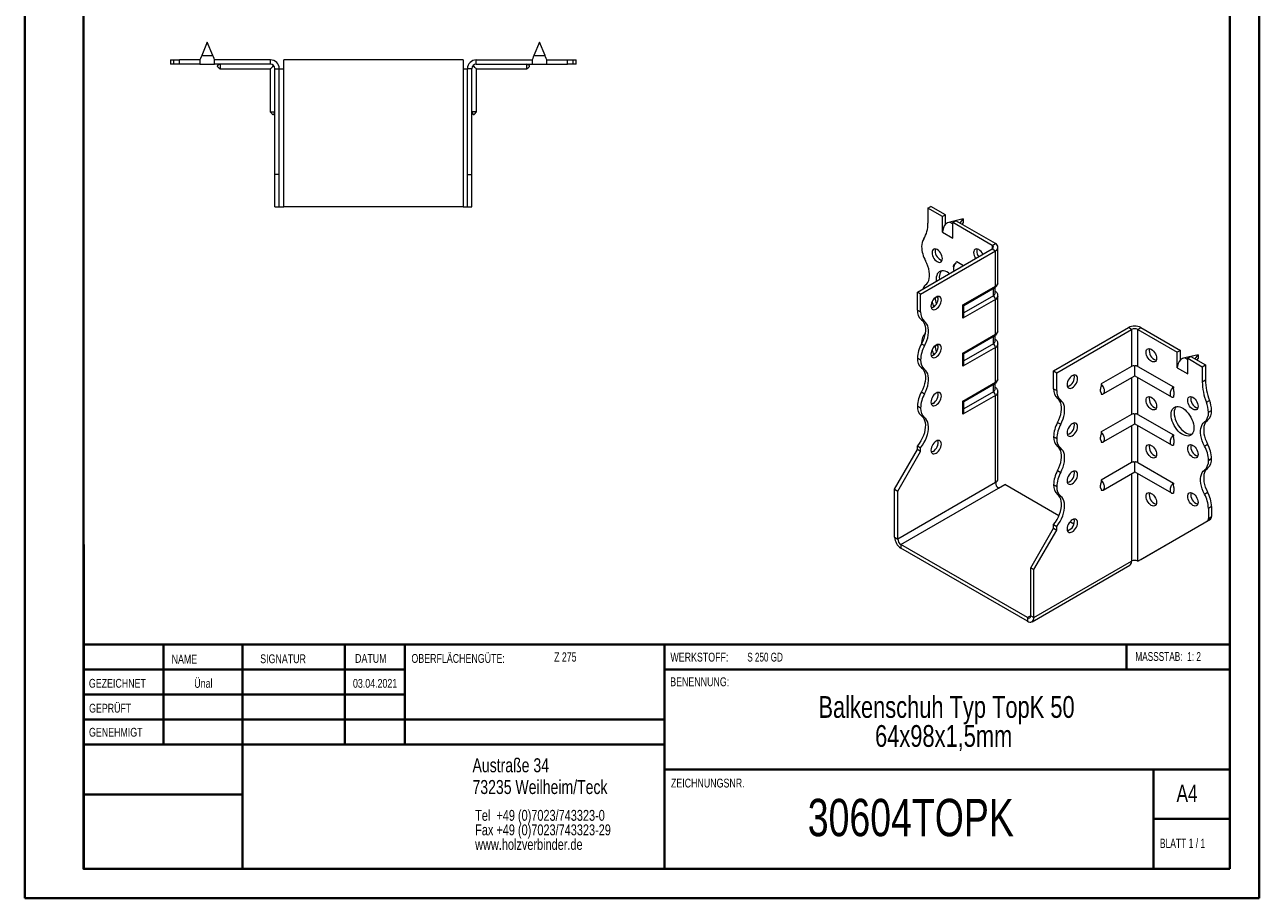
# Model space of a CAD drawing. Header units: millimetres. Extents: x 0 to 210, y 0 to 297.
# Tile 1 of 2: x 0 to 210, y 0 to 149. Entities that reach past the tile are written whole.
import ezdxf

# ---------------------------------------------------------------- set-up
doc = ezdxf.new("R2010")
doc.units = ezdxf.units.MM
doc.styles.add('SLDTEXTSTYLE0', font='TXT', dxfattribs={"width": 0.75})
doc.styles.add('SLDTEXTSTYLE1', font='TXT', dxfattribs={"width": 0.681818})
doc.styles.add('SLDTEXTSTYLE2', font='TXT', dxfattribs={"width": 0.7})
doc.styles.add('SLDTEXTSTYLE3', font='TXT', dxfattribs={"width": 0.6875})

# ---------------------------------------------------------------- blocks, each defined once
blk = doc.blocks.new('SW_NOTE_0')
at = {"color": 0, "linetype": 'Continuous', "lineweight": 0, "char_height": 1.8521, "attachment_point": 1, "style": 'SLDTEXTSTYLE0'}
for s, insert in [('Tel  +49 (0)7023/743323-0', (0, 2.39)), ('Fax +49 (0)7023/743323-29', (0, -0.08)), ('www.holzverbinder.de', (0, -2.55))]:
    blk.add_mtext(s, dxfattribs=dict(at, insert=insert))
blk = doc.blocks.new('SW_NOTE_1')
at = {"color": 0, "linetype": 'Continuous', "lineweight": 0, "char_height": 3.7042, "attachment_point": 2, "style": 'SLDTEXTSTYLE0'}
for s, insert in [('Balkenschuh Typ TopK 50', (29.46, 4.77)), ('64x98x1,5mm', (28.97, -0.16))]:
    blk.add_mtext(s, dxfattribs=dict(at, insert=insert))

msp = doc.modelspace()

# ---------------------------------------------------------------- linework, layer by layer
at = {"color": 7, "linetype": 'Continuous', "lineweight": 40}
for p, q in [((0.08, 0.21), (0.08, 297.21)), ((210.08, 0.21), (210.08, 297.21)), ((10.08, 5.21), (10.08, 292.21)), ((205.08, 5.21), (205.08, 292.21)), ((10.11, 60.37), (10.11, 5.12)), ((205.08, 43.37), (10.11, 43.37)), ((23.71, 43.37), (23.71, 26.37)), ((37.1, 43.37), (37.1, 5.12)), ((54.51, 43.37), (54.51, 26.37)), ((64.71, 26.37), (64.71, 43.37)), ((108.91, 43.37), (108.91, 5.12)), ((187.47, 39.12), (187.47, 43.37)), ((64.71, 39.1), (10.11, 39.1)), ((205.08, 39.12), (108.91, 39.12)), ((64.71, 34.87), (10.11, 34.87)), ((108.91, 30.62), (10.11, 30.62)), ((108.91, 26.37), (10.11, 26.37)), ((108.91, 22.12), (205.08, 22.12)), ((192.08, 5.21), (192.08, 22.21)), ((37.1, 17.87), (10.11, 17.87)), ((10.11, 13.71), (10.08, 13.71)), ((205.08, 13.71), (192.08, 13.71)), ((10.11, 9.46), (10.08, 9.46)), ((10.08, 5.21), (205.08, 5.21)), ((205.08, 5.21), (180.99, 5.21)), ((0.08, 0.21), (210.08, 0.21))]:
    msp.add_line(p, q, dxfattribs=at)
at = {"color": 7, "linetype": 'Continuous', "lineweight": 15}
for p, q in [((31.14, 145.74), (30.2, 143.49)), ((32.08, 143.49), (31.14, 145.74)), ((87.64, 145.74), (86.7, 143.49)), ((88.58, 143.49), (87.64, 145.74)), ((30.2, 143.49), (32.08, 143.49)), ((86.7, 143.49), (88.58, 143.49)), ((24.89, 142.74), (24.89, 141.99)), ((24.89, 142.74), (25.39, 142.74)), ((25.39, 141.99), (24.89, 141.99)), ((25.39, 142.74), (25.39, 141.99)), ((25.39, 142.74), (26.39, 142.74)), ((26.39, 141.99), (25.39, 141.99)), ((26.39, 141.99), (26.39, 142.74)), ((29.89, 142.74), (26.39, 142.74)), ((29.89, 141.99), (26.39, 141.99)), ((29.89, 142.74), (29.89, 141.99)), ((29.89, 141.99), (32.39, 141.99)), ((41.89, 142.74), (32.39, 142.74)), ((32.39, 141.99), (32.39, 142.74)), ((41.89, 141.99), (32.39, 141.99)), ((33.22, 141.29), (33.35, 141.18)), ((33.34, 141.19), (41.84, 141.19)), ((41.84, 141.19), (41.84, 133.93)), ((41.89, 141.99), (41.89, 142.74)), ((42.64, 141.24), (43.39, 141.24)), ((42.64, 123.24), (42.64, 141.24)), ((43.39, 123.24), (43.39, 141.24)), ((43.39, 141.24), (44.14, 141.24)), ((44.14, 141.24), (44.14, 142.74)), ((74.64, 142.74), (44.14, 142.74)), ((44.14, 117.74), (44.14, 141.24)), ((74.64, 142.74), (74.64, 141.24)), ((74.64, 141.24), (74.64, 117.74)), ((74.64, 141.24), (75.39, 141.24)), ((76.14, 141.24), (75.39, 141.24)), ((75.39, 123.24), (75.39, 141.24)), ((76.14, 123.24), (76.14, 141.24)), ((76.89, 141.99), (76.89, 142.74)), ((76.89, 142.74), (86.39, 142.74)), ((76.89, 141.99), (86.39, 141.99)), ((76.94, 141.19), (85.44, 141.19)), ((76.94, 133.93), (76.94, 141.19)), ((86.39, 142.74), (86.39, 141.99)), ((86.39, 141.99), (88.89, 141.99)), ((88.89, 141.99), (88.89, 142.74)), ((88.89, 142.74), (92.39, 142.74)), ((88.89, 141.99), (92.39, 141.99)), ((92.39, 141.99), (92.39, 142.74)), ((92.39, 142.74), (93.39, 142.74)), ((93.39, 141.99), (92.39, 141.99)), ((93.39, 141.99), (93.39, 142.74)), ((93.39, 142.74), (93.89, 142.74)), ((93.89, 141.99), (93.39, 141.99)), ((93.89, 141.99), (93.89, 142.74)), ((43.39, 123.24), (42.64, 123.24)), ((42.64, 117.74), (42.64, 123.24)), ((43.39, 117.74), (43.39, 123.24)), ((75.39, 123.24), (76.14, 123.24)), ((75.39, 117.74), (75.39, 123.24)), ((76.14, 117.74), (76.14, 123.24)), ((42.64, 117.74), (43.39, 117.74)), ((43.39, 117.74), (44.14, 117.74)), ((74.64, 117.74), (44.14, 117.74)), ((74.64, 117.74), (75.39, 117.74)), ((75.39, 117.74), (76.14, 117.74)), ((153.7, 117.53), (154.23, 117.83)), ((156.71, 116.4), (154.23, 117.83)), ((153.7, 117.53), (153.7, 114.96)), ((156.18, 116.1), (153.7, 117.53)), ((156.71, 116.4), (156.18, 116.1)), ((156.18, 113.44), (156.18, 116.1)), ((156.71, 114.81), (156.71, 116.4)), ((159.71, 115.69), (157.46, 115.15)), ((159.2, 114.97), (159.71, 115.69)), ((159.71, 115.69), (159.71, 115.08)), ((156.18, 113.44), (157.95, 112.42)), ((157.46, 115.15), (157.95, 114.87)), ((157.95, 115.08), (158.48, 115.38)), ((157.95, 112.42), (157.95, 115.08)), ((164.66, 111.2), (157.95, 115.08)), ((165.19, 111.5), (158.48, 115.38)), ((159.71, 115.08), (159.51, 114.79)), ((164.66, 111.2), (165.19, 111.5)), ((151.93, 103.24), (164.66, 110.59)), ((152.47, 102.93), (165.19, 110.28)), ((164.66, 111.2), (164.66, 110.59)), ((164.66, 110.59), (165.19, 110.28)), ((165.19, 104.26), (165.19, 110.28)), ((165.63, 104.87), (165.63, 110.89)), ((159.75, 107.75), (158.62, 108.41)), ((152.47, 102.93), (151.93, 103.24)), ((151.93, 100.2), (151.93, 103.24)), ((152.47, 99.89), (152.47, 102.93)), ((159.67, 101.07), (165.19, 104.26)), ((159.81, 100.98), (165.09, 104.03)), ((164.84, 102.62), (164.84, 103.88)), ((165.13, 103.03), (165.13, 104.06)), ((165.19, 102.01), (159.67, 98.82)), ((159.67, 98.82), (159.67, 101.07)), ((164.84, 102.62), (159.81, 99.72)), ((159.81, 99.31), (159.81, 100.98)), ((165.19, 96.09), (165.19, 102.01)), ((165.63, 96.7), (165.63, 102.62)), ((151.93, 100.2), (152.47, 99.89)), ((153.14, 98.24), (152.61, 98.55)), ((175.09, 89.87), (187.82, 97.22)), ((175.62, 89.56), (188.35, 96.91)), ((188.35, 96.91), (187.82, 97.22)), ((188.35, 96.91), (188.35, 90.63)), ((189.41, 96.91), (189.94, 97.22)), ((189.41, 90.63), (189.41, 96.91)), ((189.41, 96.91), (196.13, 93.03)), ((189.94, 97.22), (196.66, 93.34)), ((152.64, 94.66), (152.64, 94.52)), ((159.67, 92.9), (165.19, 96.09)), ((159.81, 92.82), (165.09, 95.86)), ((164.84, 94.46), (164.84, 95.72)), ((165.13, 94.87), (165.13, 95.89)), ((152.61, 94.46), (153.14, 94.16)), ((165.19, 93.85), (159.67, 90.66)), ((159.67, 90.66), (159.67, 92.9)), ((164.84, 94.46), (159.81, 91.56)), ((159.81, 91.15), (159.81, 92.82)), ((165.19, 87.93), (165.19, 93.85)), ((165.63, 88.54), (165.63, 94.46)), ((196.66, 93.34), (196.13, 93.03)), ((196.13, 90.38), (196.13, 93.03)), ((196.66, 91.75), (196.66, 93.34)), ((199.66, 92.62), (197.41, 92.09)), ((199.15, 91.9), (199.66, 92.62)), ((199.66, 92.62), (199.66, 92.01)), ((152.47, 91.72), (151.93, 92.03)), ((151.93, 92.03), (152.47, 91.72)), ((151.93, 92.03), (151.93, 92.03)), ((152.47, 91.72), (152.47, 91.72)), ((153.14, 90.07), (152.61, 90.38)), ((188.35, 90.63), (183.18, 87.64)), ((188.88, 89.05), (188.88, 90.68)), ((189.41, 90.63), (195.46, 87.14)), ((196.13, 90.38), (197.9, 89.36)), ((197.41, 92.09), (197.9, 91.81)), ((197.9, 92.01), (198.43, 92.32)), ((197.9, 89.36), (197.9, 92.01)), ((197.9, 92.01), (200.37, 90.58)), ((198.43, 92.32), (200.9, 90.89)), ((199.66, 92.01), (199.46, 91.72)), ((200.37, 90.58), (200.9, 90.89)), ((200.37, 90.58), (200.37, 88.02)), ((200.9, 90.89), (200.9, 88.33)), ((175.09, 89.87), (175.62, 89.56)), ((175.09, 86.83), (175.09, 89.87)), ((175.62, 86.52), (175.62, 89.56)), ((183.52, 85.95), (188.88, 89.05)), ((188.35, 88.74), (188.35, 82.47)), ((188.88, 89.05), (195.12, 85.45)), ((189.41, 82.47), (189.41, 88.74)), ((200.37, 88.02), (200.9, 88.33)), ((152.61, 86.3), (153.14, 85.99)), ((159.67, 84.74), (165.19, 87.93)), ((159.81, 84.65), (165.09, 87.7)), ((164.84, 86.29), (159.81, 83.39)), ((164.84, 86.29), (164.84, 87.55)), ((165.13, 86.7), (165.13, 87.73)), ((165.63, 71.49), (165.63, 86.29)), ((175.09, 86.83), (175.62, 86.52)), ((183.18, 86.13), (183.18, 85.92)), ((165.19, 85.68), (159.67, 82.49)), ((159.67, 82.49), (159.67, 84.74)), ((159.81, 82.98), (159.81, 84.65)), ((165.19, 70.88), (165.19, 85.68)), ((176.3, 84.87), (175.77, 85.18)), ((195.46, 85.63), (195.46, 85.41)), ((201.08, 84.56), (201.61, 84.86)), ((152.47, 83.56), (151.93, 83.87)), ((151.93, 83.87), (152.47, 83.56)), ((151.93, 83.87), (151.93, 83.87)), ((152.47, 83.56), (152.47, 83.56)), ((153.14, 81.91), (152.61, 82.21)), ((188.35, 82.47), (183.18, 79.48)), ((188.88, 80.88), (188.88, 82.52)), ((189.41, 82.47), (195.46, 78.97)), ((201.43, 82.83), (201.96, 83.13)), ((175.77, 81.09), (176.3, 80.79)), ((183.52, 77.78), (188.88, 80.88)), ((188.35, 80.58), (188.35, 74.3)), ((188.88, 80.88), (195.12, 77.28)), ((189.41, 74.3), (189.41, 80.58)), ((201.29, 81.48), (200.76, 81.18)), ((175.62, 78.36), (175.09, 78.66)), ((175.09, 78.66), (175.62, 78.36)), ((175.09, 78.66), (175.09, 78.66)), ((175.62, 78.36), (175.62, 78.36)), ((183.18, 77.97), (183.18, 77.75)), ((148.05, 69.76), (151.93, 76.5)), ((148.58, 69.45), (152.47, 76.19)), ((151.93, 77.11), (152.47, 76.81)), ((151.93, 76.5), (151.93, 77.11)), ((152.47, 76.19), (151.93, 76.5)), ((152.47, 76.19), (152.47, 76.81)), ((176.3, 76.71), (175.77, 77.01)), ((195.46, 77.46), (195.46, 77.25)), ((200.76, 77.09), (201.29, 77.4)), ((188.35, 74.3), (183.18, 71.31)), ((188.88, 72.72), (188.88, 74.35)), ((189.41, 74.3), (195.46, 70.81)), ((201.96, 74.97), (201.43, 74.66)), ((201.43, 74.66), (201.96, 74.97)), ((201.43, 74.66), (201.43, 74.66)), ((201.96, 74.97), (201.96, 74.97)), ((175.77, 72.93), (176.3, 72.62)), ((183.52, 69.62), (188.88, 72.72)), ((188.35, 72.41), (188.35, 57.51)), ((188.88, 72.72), (195.12, 69.12)), ((189.41, 57.51), (189.41, 72.41)), ((201.29, 73.32), (200.76, 73.01)), ((148.05, 69.76), (148.58, 69.45)), ((148.05, 61.59), (148.05, 69.76)), ((165.19, 70.88), (148.58, 61.29)), ((148.58, 61.29), (148.58, 69.45)), ((149.11, 60.37), (165.72, 69.96)), ((165.72, 69.96), (166.78, 70.58)), ((176, 65.25), (166.78, 70.58)), ((175.62, 70.19), (175.09, 70.5)), ((175.09, 70.5), (175.62, 70.19)), ((175.09, 70.5), (175.09, 70.5)), ((175.62, 70.19), (175.62, 70.19)), ((183.18, 69.8), (183.18, 69.59)), ((176.3, 68.54), (175.77, 68.85)), ((195.46, 69.29), (195.46, 69.08)), ((200.76, 68.93), (201.29, 69.23)), ((201.96, 66.8), (201.43, 66.5)), ((201.43, 66.5), (201.43, 64.79)), ((201.96, 66.8), (201.96, 65.1)), ((171.2, 56.39), (175.09, 63.13)), ((175.09, 63.75), (175.62, 63.44)), ((175.09, 63.13), (175.09, 63.75)), ((175.09, 63.13), (175.62, 62.82)), ((175.62, 62.82), (175.62, 63.44)), ((178.52, 63.8), (177.85, 64.19)), ((189.41, 57.51), (201.23, 64.34)), ((189.94, 57.82), (201.76, 64.64)), ((201.76, 64.64), (201.23, 64.34)), ((201.43, 64.79), (201.96, 65.1)), ((148.05, 61.59), (148.58, 61.29)), ((171.73, 56.09), (175.62, 62.82)), ((170.67, 47.92), (149.11, 60.37)), ((149.11, 60.37), (149.11, 59.76)), ((170.67, 47.31), (149.11, 59.76)), ((171.42, 47.23), (188.04, 56.83)), ((171.73, 47.92), (188.35, 57.51)), ((188.35, 57.51), (188.35, 57.51)), ((189.41, 57.51), (189.94, 57.82)), ((171.2, 56.39), (171.73, 56.09)), ((171.2, 48.23), (171.2, 56.39)), ((171.73, 47.92), (171.73, 56.09)), ((171.2, 48.23), (170.67, 47.92)), ((170.67, 47.92), (170.67, 47.31)), ((171.2, 48.23), (171.73, 47.92))]:
    msp.add_line(p, q, dxfattribs=at)
at = {"color": 7, "linetype": 'Continuous', "lineweight": 0}
for p, q in [((64.71, 39.12), (10.11, 39.12)), ((23.71, 5.21), (23.71, 5.12)), ((54.51, 5.21), (54.51, 5.12))]:
    msp.add_line(p, q, dxfattribs=at)
at = {"color": 7, "linetype": 'Continuous', "lineweight": 15, "flags": 128}
for points in [[(30.2, 143.49), (30.09, 143.23), (29.99, 142.98), (29.89, 142.74)], [(32.39, 142.74), (32.29, 142.98), (32.19, 143.23), (32.08, 143.49)], [(86.7, 143.49), (86.59, 143.23), (86.49, 142.98), (86.39, 142.74)], [(88.89, 142.74), (88.79, 142.98), (88.69, 143.23), (88.58, 143.49)], [(41.84, 141.19), (41.86, 141.21), (41.91, 141.26), (42, 141.35), (42.11, 141.46), (42.26, 141.61), (42.42, 141.77)], [(76.94, 141.19), (76.92, 141.21), (76.87, 141.26), (76.78, 141.35), (76.67, 141.46), (76.52, 141.61), (76.36, 141.77)], [(156.18, 108.95), (156.16, 109.19), (156.09, 109.45), (155.98, 109.7), (155.84, 109.94), (155.68, 110.16), (155.49, 110.34), (155.29, 110.48), (155.1, 110.57), (154.91, 110.6), (154.74, 110.58), (154.6, 110.5), (154.5, 110.36), (154.43, 110.19), (154.41, 109.97), (154.43, 109.73), (154.5, 109.48), (154.6, 109.22), (154.74, 108.98), (154.91, 108.76), (155.1, 108.58), (155.29, 108.44), (155.49, 108.35), (155.68, 108.32), (155.84, 108.35), (155.98, 108.43), (156.09, 108.56), (156.16, 108.74), (156.18, 108.95)], [(154.99, 110.6), (154.96, 110.49), (154.94, 110.28)], [(163.07, 109.67), (163.06, 109.7), (162.92, 109.94), (162.75, 110.16), (162.56, 110.34), (162.36, 110.48), (162.17, 110.57), (161.98, 110.6), (161.81, 110.58), (161.67, 110.5), (161.57, 110.37), (161.5, 110.19), (161.48, 109.97), (161.5, 109.73), (161.57, 109.48), (161.67, 109.23), (161.81, 108.98), (161.83, 108.95)], [(162.06, 110.6), (162.03, 110.49), (162.01, 110.28)], [(153.32, 104.48), (153.53, 104.67), (153.71, 104.92), (153.85, 105.22), (153.94, 105.56), (153.99, 105.93), (153.99, 106.34), (153.94, 106.77), (153.85, 107.21), (153.71, 107.66), (153.53, 108.12), (153.32, 108.56)], [(157.39, 106.39), (157.21, 106.51), (156.92, 106.68), (156.63, 106.8), (156.35, 106.86), (156.09, 106.86), (155.85, 106.81), (155.64, 106.71), (155.45, 106.55), (155.31, 106.34), (155.2, 106.09), (155.14, 105.8), (155.12, 105.48), (155.14, 105.13), (155.14, 105.09)], [(155.65, 105.79), (155.67, 105.44), (155.67, 105.4)], [(155.12, 102.42), (154.92, 102.28), (154.73, 102.1), (154.57, 101.88), (154.43, 101.64), (154.32, 101.38), (154.26, 101.13), (154.23, 100.89), (154.26, 100.68), (154.32, 100.5), (154.43, 100.37), (154.57, 100.28), (154.73, 100.26), (154.92, 100.29), (155.12, 100.38), (155.31, 100.52), (155.5, 100.7), (155.67, 100.92), (155.81, 101.16), (155.91, 101.42), (155.98, 101.67), (156, 101.91), (155.98, 102.13), (155.91, 102.3), (155.81, 102.44), (155.67, 102.52), (155.5, 102.54), (155.31, 102.51), (155.12, 102.42)], [(154.59, 100.69), (154.39, 100.6), (154.29, 100.57)], [(152.61, 98.55), (152.83, 98.35), (153, 98.1), (153.14, 97.81), (153.23, 97.47), (153.28, 97.09), (153.28, 96.69), (153.23, 96.26), (153.14, 95.81), (153, 95.36), (152.83, 94.91), (152.61, 94.46)], [(153.14, 94.16), (153.36, 94.6), (153.53, 95.05), (153.67, 95.51), (153.76, 95.95), (153.81, 96.38), (153.81, 96.79), (153.76, 97.16), (153.67, 97.5), (153.53, 97.8), (153.36, 98.04), (153.14, 98.24)], [(155.12, 94.26), (154.92, 94.12), (154.73, 93.93), (154.57, 93.72), (154.43, 93.47), (154.32, 93.22), (154.26, 92.97), (154.23, 92.73), (154.26, 92.51), (154.32, 92.33), (154.43, 92.2), (154.57, 92.12), (154.73, 92.09), (154.92, 92.13), (155.12, 92.21), (155.31, 92.35), (155.5, 92.54), (155.67, 92.76), (155.81, 93), (155.91, 93.25), (155.98, 93.51), (156, 93.75), (155.98, 93.96), (155.91, 94.14), (155.81, 94.27), (155.67, 94.35), (155.5, 94.38), (155.31, 94.34), (155.12, 94.26)], [(154.59, 92.52), (154.39, 92.43), (154.29, 92.41)], [(190.83, 93.03), (190.85, 93.25), (190.91, 93.42), (191.02, 93.56), (191.16, 93.64), (191.33, 93.66), (191.51, 93.63), (191.71, 93.54), (191.91, 93.4), (192.09, 93.22), (192.26, 93), (192.4, 92.76), (192.51, 92.51), (192.57, 92.25), (192.59, 92.01), (192.57, 91.8), (192.51, 91.62), (192.4, 91.49), (192.26, 91.41), (192.09, 91.38), (191.91, 91.41), (191.71, 91.5), (191.51, 91.64), (191.33, 91.82), (191.16, 92.04), (191.02, 92.28), (190.91, 92.54), (190.85, 92.79), (190.83, 93.03)], [(152.61, 90.38), (152.83, 90.19), (153, 89.94), (153.14, 89.64), (153.23, 89.3), (153.28, 88.93), (153.28, 88.52), (153.23, 88.09), (153.14, 87.65), (153, 87.19), (152.83, 86.74), (152.61, 86.3)], [(153.14, 85.99), (153.36, 86.44), (153.53, 86.89), (153.67, 87.34), (153.76, 87.79), (153.81, 88.22), (153.81, 88.62), (153.76, 89), (153.67, 89.34), (153.53, 89.63), (153.36, 89.88), (153.14, 90.07)], [(178.27, 89.05), (178.08, 88.91), (177.89, 88.73), (177.72, 88.51), (177.58, 88.27), (177.48, 88.02), (177.41, 87.76), (177.39, 87.52), (177.41, 87.31), (177.48, 87.13), (177.58, 87), (177.72, 86.92), (177.89, 86.89), (178.08, 86.92), (178.27, 87.01), (178.47, 87.15), (178.66, 87.33), (178.83, 87.55), (178.97, 87.79), (179.07, 88.05), (179.14, 88.3), (179.16, 88.54), (179.14, 88.76), (179.07, 88.93), (178.97, 89.07), (178.83, 89.15), (178.66, 89.17), (178.47, 89.14), (178.27, 89.05)], [(155.12, 86.09), (154.92, 85.95), (154.73, 85.77), (154.57, 85.55), (154.43, 85.31), (154.32, 85.05), (154.26, 84.8), (154.23, 84.56), (154.26, 84.35), (154.32, 84.17), (154.43, 84.03), (154.57, 83.95), (154.73, 83.93), (154.92, 83.96), (155.12, 84.05), (155.31, 84.19), (155.5, 84.37), (155.67, 84.59), (155.81, 84.83), (155.91, 85.09), (155.98, 85.34), (156, 85.58), (155.98, 85.79), (155.91, 85.97), (155.81, 86.11), (155.67, 86.19), (155.5, 86.21), (155.31, 86.18), (155.12, 86.09)], [(154.59, 84.36), (154.39, 84.27), (154.29, 84.24)], [(175.77, 81.09), (175.98, 81.54), (176.16, 81.99), (176.3, 82.44), (176.39, 82.89), (176.44, 83.32), (176.44, 83.72), (176.39, 84.1), (176.3, 84.44), (176.16, 84.73), (175.98, 84.98), (175.77, 85.18)], [(176.3, 80.79), (176.51, 81.23), (176.69, 81.69), (176.83, 82.14), (176.92, 82.58), (176.97, 83.01), (176.97, 83.42), (176.92, 83.79), (176.83, 84.13), (176.69, 84.43), (176.51, 84.68), (176.3, 84.87)], [(190.83, 84.87), (190.85, 85.08), (190.91, 85.26), (191.02, 85.39), (191.16, 85.47), (191.33, 85.5), (191.51, 85.47), (191.71, 85.38), (191.91, 85.24), (192.09, 85.06), (192.26, 84.84), (192.4, 84.59), (192.51, 84.34), (192.57, 84.09), (192.59, 83.85), (192.57, 83.63), (192.51, 83.45), (192.4, 83.32), (192.26, 83.24), (192.09, 83.22), (191.91, 83.25), (191.71, 83.34), (191.51, 83.48), (191.33, 83.66), (191.16, 83.88), (191.02, 84.12), (190.91, 84.37), (190.85, 84.63), (190.83, 84.87)], [(197.9, 84.87), (197.92, 85.08), (197.98, 85.26), (198.09, 85.39), (198.23, 85.47), (198.4, 85.5), (198.58, 85.47), (198.78, 85.38), (198.98, 85.24), (199.16, 85.06), (199.33, 84.84), (199.47, 84.6), (199.58, 84.34), (199.64, 84.09), (199.66, 83.85), (199.64, 83.63), (199.58, 83.46), (199.47, 83.32), (199.33, 83.24), (199.16, 83.22), (198.98, 83.25), (198.78, 83.34), (198.58, 83.48), (198.4, 83.66), (198.23, 83.88), (198.09, 84.12), (197.98, 84.37), (197.92, 84.63), (197.9, 84.87)], [(152.61, 82.21), (152.83, 82.01), (153.02, 81.75), (153.15, 81.44), (153.24, 81.09), (153.28, 80.69), (153.27, 80.26), (153.21, 79.82), (153.11, 79.35), (152.95, 78.88), (152.75, 78.41), (152.51, 77.96), (152.24, 77.52), (151.93, 77.11)], [(152.47, 76.81), (152.77, 77.22), (153.04, 77.65), (153.28, 78.11), (153.48, 78.57), (153.64, 79.04), (153.74, 79.51), (153.8, 79.96), (153.81, 80.38), (153.77, 80.78), (153.68, 81.14), (153.55, 81.45), (153.36, 81.71), (153.14, 81.91)], [(195.07, 82.42), (195.09, 82.74), (195.15, 83.03), (195.26, 83.28), (195.41, 83.49), (195.59, 83.65), (195.8, 83.75), (196.04, 83.8), (196.3, 83.8), (196.58, 83.73), (196.87, 83.62), (197.16, 83.45), (197.45, 83.23), (197.72, 82.98), (197.99, 82.68), (198.23, 82.35), (198.44, 82), (198.62, 81.63), (198.76, 81.26), (198.87, 80.88), (198.94, 80.52), (198.96, 80.17), (198.94, 79.85), (198.87, 79.56), (198.76, 79.31), (198.62, 79.1), (198.44, 78.95), (198.23, 78.84), (197.99, 78.79), (197.72, 78.8), (197.45, 78.86), (197.16, 78.97), (196.87, 79.14), (196.58, 79.36), (196.3, 79.62), (196.04, 79.91), (195.8, 80.24), (195.59, 80.59), (195.41, 80.96), (195.26, 81.33), (195.15, 81.71), (195.09, 82.07), (195.07, 82.42)], [(195.93, 83.79), (195.79, 83.59), (195.69, 83.34), (195.62, 83.05), (195.6, 82.72), (195.62, 82.38), (195.69, 82.01), (195.79, 81.64), (195.94, 81.26), (196.12, 80.9), (196.33, 80.55), (196.57, 80.22), (196.83, 79.92), (197.11, 79.66), (197.4, 79.45), (197.69, 79.28), (197.98, 79.16), (198.25, 79.1), (198.52, 79.1), (198.63, 79.11)], [(178.27, 80.89), (178.08, 80.75), (177.89, 80.56), (177.72, 80.35), (177.58, 80.1), (177.48, 79.85), (177.41, 79.6), (177.39, 79.36), (177.41, 79.14), (177.48, 78.96), (177.58, 78.83), (177.72, 78.75), (177.89, 78.73), (178.08, 78.76), (178.27, 78.85), (178.47, 78.99), (178.66, 79.17), (178.83, 79.39), (178.97, 79.63), (179.07, 79.88), (179.14, 80.14), (179.16, 80.38), (179.14, 80.59), (179.07, 80.77), (178.97, 80.9), (178.83, 80.98), (178.66, 81.01), (178.47, 80.98), (178.27, 80.89)], [(200.76, 77.09), (200.54, 77.54), (200.36, 77.99), (200.23, 78.44), (200.13, 78.89), (200.09, 79.32), (200.09, 79.72), (200.13, 80.1), (200.23, 80.44), (200.36, 80.73), (200.54, 80.98), (200.76, 81.18)], [(201.29, 81.48), (201.07, 81.29), (200.89, 81.04), (200.76, 80.74), (200.66, 80.41), (200.62, 80.03), (200.62, 79.62), (200.66, 79.19), (200.76, 78.75), (200.89, 78.3), (201.07, 77.84), (201.29, 77.4)], [(155.12, 77.93), (154.92, 77.79), (154.73, 77.6), (154.57, 77.38), (154.43, 77.14), (154.32, 76.89), (154.26, 76.63), (154.23, 76.39), (154.26, 76.18), (154.32, 76), (154.43, 75.87), (154.57, 75.79), (154.73, 75.76), (154.92, 75.8), (155.12, 75.88), (155.31, 76.02), (155.5, 76.21), (155.67, 76.42), (155.81, 76.67), (155.91, 76.92), (155.98, 77.17), (156, 77.41), (155.98, 77.63), (155.91, 77.81), (155.81, 77.94), (155.67, 78.02), (155.5, 78.05), (155.31, 78.01), (155.12, 77.93)], [(154.59, 76.19), (154.39, 76.1), (154.29, 76.08)], [(175.77, 72.93), (175.98, 73.37), (176.16, 73.83), (176.3, 74.28), (176.39, 74.72), (176.44, 75.15), (176.44, 75.56), (176.39, 75.93), (176.3, 76.27), (176.16, 76.57), (175.98, 76.82), (175.77, 77.01)], [(176.3, 72.62), (176.51, 73.07), (176.69, 73.52), (176.83, 73.97), (176.92, 74.42), (176.97, 74.85), (176.97, 75.25), (176.92, 75.63), (176.83, 75.97), (176.69, 76.26), (176.51, 76.51), (176.3, 76.71)], [(190.83, 76.7), (190.85, 76.92), (190.91, 77.09), (191.02, 77.23), (191.16, 77.31), (191.33, 77.33), (191.51, 77.3), (191.71, 77.21), (191.91, 77.07), (192.09, 76.89), (192.26, 76.67), (192.4, 76.43), (192.51, 76.17), (192.57, 75.92), (192.59, 75.68), (192.57, 75.47), (192.51, 75.29), (192.4, 75.16), (192.26, 75.08), (192.09, 75.05), (191.91, 75.08), (191.71, 75.17), (191.51, 75.31), (191.33, 75.49), (191.16, 75.71), (191.02, 75.95), (190.91, 76.21), (190.85, 76.46), (190.83, 76.7)], [(197.9, 76.7), (197.92, 76.92), (197.98, 77.09), (198.09, 77.23), (198.23, 77.31), (198.4, 77.33), (198.58, 77.3), (198.78, 77.21), (198.98, 77.07), (199.16, 76.89), (199.33, 76.67), (199.47, 76.43), (199.58, 76.18), (199.64, 75.92), (199.66, 75.68), (199.64, 75.47), (199.58, 75.29), (199.47, 75.16), (199.33, 75.08), (199.16, 75.05), (198.98, 75.08), (198.78, 75.17), (198.58, 75.31), (198.4, 75.49), (198.23, 75.71), (198.09, 75.95), (197.98, 76.21), (197.92, 76.46), (197.9, 76.7)], [(178.27, 72.72), (178.08, 72.58), (177.89, 72.4), (177.72, 72.18), (177.58, 71.94), (177.48, 71.68), (177.41, 71.43), (177.39, 71.19), (177.41, 70.98), (177.48, 70.8), (177.58, 70.67), (177.72, 70.59), (177.89, 70.56), (178.08, 70.59), (178.27, 70.68), (178.47, 70.82), (178.66, 71), (178.83, 71.22), (178.97, 71.46), (179.07, 71.72), (179.14, 71.97), (179.16, 72.21), (179.14, 72.43), (179.07, 72.6), (178.97, 72.74), (178.83, 72.82), (178.66, 72.84), (178.47, 72.81), (178.27, 72.72)], [(200.76, 68.93), (200.54, 69.37), (200.36, 69.82), (200.23, 70.28), (200.13, 70.72), (200.09, 71.15), (200.09, 71.56), (200.13, 71.93), (200.23, 72.27), (200.36, 72.57), (200.54, 72.82), (200.76, 73.01)], [(201.29, 73.32), (201.07, 73.12), (200.89, 72.87), (200.76, 72.58), (200.66, 72.24), (200.62, 71.86), (200.62, 71.46), (200.66, 71.03), (200.76, 70.58), (200.89, 70.13), (201.07, 69.68), (201.29, 69.23)], [(175.09, 63.75), (175.4, 64.15), (175.67, 64.59), (175.91, 65.04), (176.11, 65.51), (176.26, 65.98), (176.37, 66.45), (176.43, 66.9), (176.44, 67.32), (176.4, 67.72), (176.31, 68.07), (176.17, 68.38), (175.99, 68.64), (175.77, 68.85)], [(175.62, 63.44), (175.93, 63.85), (176.2, 64.28), (176.44, 64.74), (176.64, 65.21), (176.79, 65.68), (176.9, 66.14), (176.96, 66.59), (176.97, 67.02), (176.93, 67.41), (176.84, 67.77), (176.7, 68.08), (176.52, 68.34), (176.3, 68.54)], [(190.83, 68.54), (190.85, 68.75), (190.91, 68.93), (191.02, 69.06), (191.16, 69.14), (191.33, 69.17), (191.51, 69.13), (191.71, 69.05), (191.91, 68.91), (192.09, 68.72), (192.26, 68.51), (192.4, 68.26), (192.51, 68.01), (192.57, 67.76), (192.59, 67.52), (192.57, 67.3), (192.51, 67.12), (192.4, 66.99), (192.26, 66.91), (192.09, 66.89), (191.91, 66.92), (191.71, 67.01), (191.51, 67.14), (191.33, 67.33), (191.16, 67.55), (191.02, 67.79), (190.91, 68.04), (190.85, 68.3), (190.83, 68.54)], [(197.9, 68.54), (197.92, 68.75), (197.98, 68.93), (198.09, 69.06), (198.23, 69.14), (198.4, 69.17), (198.58, 69.14), (198.78, 69.05), (198.98, 68.91), (199.16, 68.72), (199.33, 68.51), (199.47, 68.26), (199.58, 68.01), (199.64, 67.76), (199.66, 67.52), (199.64, 67.3), (199.58, 67.12), (199.47, 66.99), (199.33, 66.91), (199.16, 66.89), (198.98, 66.92), (198.78, 67.01), (198.58, 67.15), (198.4, 67.33), (198.23, 67.55), (198.09, 67.79), (197.98, 68.04), (197.92, 68.3), (197.9, 68.54)], [(178.27, 64.56), (178.08, 64.42), (177.89, 64.23), (177.72, 64.02), (177.58, 63.77), (177.48, 63.52), (177.41, 63.27), (177.39, 63.03), (177.41, 62.81), (177.48, 62.63), (177.58, 62.5), (177.72, 62.42), (177.89, 62.39), (178.08, 62.43), (178.27, 62.52), (178.47, 62.65), (178.66, 62.84), (178.83, 63.06), (178.97, 63.3), (179.07, 63.55), (179.14, 63.81), (179.16, 64.05), (179.14, 64.26), (179.07, 64.44), (178.97, 64.57), (178.83, 64.65), (178.66, 64.68), (178.47, 64.64), (178.27, 64.56)]]:
    msp.add_lwpolyline(points, dxfattribs=at)
at = {"color": 7, "linetype": 'Continuous', "lineweight": 15}
for centre, radius, start, end in [((41.89, 141.24), 1.5, 0, 90), ((41.89, 141.24), 0.75, 0, 90), ((76.89, 141.24), 1.5, 90, 180), ((76.89, 141.24), 0.75, 90, 180), ((149.1, 114.77), 4.61, 327.7485, 2.3387), ((158.48, 113.34), 2.3, 140.2279, 177.3607), ((154.94, 111.09), 2.3, 147.7416, 182.2983), ((164.96, 110.89), 0.655, 290.7834, 69.2166), ((157.95, 111.16), 5.31, 181.7823, 209.2631), ((156.67, 110.28), 1.73, 179.8957, 251.6679), ((163.92, 110.37), 1.91, 182.6887, 215.5082), ((164.55, 110.89), 0.327, 290.7834, 69.2166), ((157.24, 105.87), 1.59, 142.3101, 183.1157), ((154.26, 103.24), 1.55, 127.2348, 161.8283), ((164.63, 103.08), 0.503, 294.3747, 354.3052), ((164.95, 104.23), 0.246, 305.0133, 6.2988), ((164.88, 104.94), 0.754, 294.3747, 354.3052), ((156.38, 101.93), 1.99, 188.7716, 214.7677), ((153.71, 102.19), 1.75, 300.294, 11.2749), ((156.59, 102.12), 1.64, 173.123, 210.5201), ((154.76, 101.37), 1.09, 49.2683, 72.1755), ((164.43, 101.98), 0.768, 2.6055, 57.3945), ((164.9, 102.69), 0.739, 293.6953, 354.9975), ((153.89, 100.03), 1.96, 175.1643, 229.312), ((154.42, 99.73), 1.96, 175.1643, 229.312), ((164.88, 96.78), 0.754, 294.3747, 354.3052), ((188.88, 95.17), 2.31, 62.6097, 117.3903), ((188.88, 95.89), 1.15, 62.6097, 117.3903), ((154.65, 94.82), 2.01, 134.7217, 184.4767), ((164.63, 94.92), 0.503, 294.3747, 354.3052), ((164.95, 96.07), 0.246, 305.0133, 6.2988), ((157.24, 91.87), 5.31, 150.7369, 178.2177), ((157.77, 91.56), 5.31, 150.7369, 178.2177), ((156.38, 93.77), 1.99, 188.7716, 214.7677), ((153.71, 94.03), 1.75, 300.294, 11.2749), ((156.59, 93.95), 1.64, 173.123, 210.5201), ((154.76, 93.2), 1.09, 49.2683, 72.1755), ((164.43, 93.81), 0.768, 2.6055, 57.3945), ((164.9, 94.52), 0.739, 293.6953, 354.9975), ((193.04, 93.29), 1.67, 167.2601, 252.7345), ((153.89, 91.87), 1.96, 175.1625, 229.3233), ((154.42, 91.56), 1.96, 175.1625, 229.3233), ((198.43, 90.27), 2.3, 140.2279, 177.3607), ((164.88, 88.61), 0.754, 294.3747, 354.3052), ((176.95, 88.8), 1.67, 287.2657, 12.7396), ((210.66, 88.51), 9.76, 181.104, 201.9744), ((157.24, 83.7), 5.31, 150.7369, 178.2177), ((153.71, 85.86), 1.75, 300.294, 11.2749), ((164.63, 86.75), 0.503, 294.3747, 354.3052), ((164.43, 85.65), 0.768, 2.6055, 57.3945), ((164.95, 87.9), 0.246, 305.0133, 6.2988), ((164.9, 86.36), 0.739, 293.6953, 354.9975), ((177.05, 86.66), 1.96, 175.1643, 229.312), ((177.58, 86.36), 1.96, 175.1643, 229.312), ((210.13, 88.21), 9.76, 181.104, 201.9744), ((157.77, 83.39), 5.31, 150.7369, 178.2177), ((193.04, 85.12), 1.67, 167.2601, 252.7345), ((200.11, 85.12), 1.67, 167.2601, 252.7345), ((196.55, 82.73), 4.88, 1.1352, 21.9715), ((197.08, 83.04), 4.88, 1.1352, 21.9715), ((153.89, 83.7), 1.96, 175.1625, 229.3233), ((154.42, 83.39), 1.96, 175.1625, 229.3233), ((199.48, 82.66), 1.96, 310.688, 4.8357), ((200.01, 82.97), 1.96, 310.688, 4.8357), ((180.4, 78.5), 5.31, 150.7369, 178.2177), ((180.93, 78.19), 5.31, 150.7369, 178.2177), ((176.95, 80.63), 1.67, 287.2657, 12.7396), ((153.71, 77.7), 1.75, 300.294, 11.2749), ((177.04, 78.5), 1.96, 175.1625, 229.3233), ((177.57, 78.19), 1.96, 175.1625, 229.3233), ((193.04, 76.96), 1.67, 167.2601, 252.7345), ((200.11, 76.96), 1.67, 167.2601, 252.7345), ((196.13, 74.5), 5.31, 1.7827, 29.2674), ((196.66, 74.8), 5.31, 1.7827, 29.2674), ((199.48, 74.5), 1.96, 310.688, 4.8357), ((200.01, 74.8), 1.96, 310.688, 4.8357), ((164.88, 71.57), 0.754, 294.3747, 354.3052), ((180.4, 70.33), 5.31, 150.7369, 178.2177), ((180.93, 70.03), 5.31, 150.7369, 178.2177), ((176.95, 72.47), 1.67, 287.2657, 12.7396), ((166.34, 70.93), 1.15, 182.6055, 237.3945), ((177.04, 70.33), 1.96, 175.1625, 229.3233), ((177.57, 70.03), 1.96, 175.1625, 229.3233), ((193.04, 68.79), 1.67, 167.2601, 252.7345), ((200.11, 68.79), 1.67, 167.2601, 252.7345), ((196.12, 66.33), 5.31, 1.7823, 29.2631), ((196.65, 66.64), 5.31, 1.7823, 29.2631), ((176.95, 64.3), 1.67, 287.2657, 12.7396), ((200.93, 64.74), 0.503, 305.698, 5.6204), ((201.46, 65.05), 0.503, 305.698, 5.6204), ((150.35, 61.7), 2.31, 182.6055, 237.3945), ((149.73, 61.34), 1.15, 182.6055, 237.3945), ((187.62, 57.43), 0.739, 305.0133, 6.2988), ((188.88, 56.49), 1.15, 62.6097, 117.3903), ((170.88, 48.17), 0.328, 230.7967, 9.214), ((171.09, 47.82), 0.655, 230.7967, 9.214)]:
    msp.add_arc(centre, radius, start, end, dxfattribs=at)
for centre, major_axis, ratio, start_param, end_param in [((157.46, 113.93), (1.39, 0.8), 0.717477, 1.181016, 1.704614), ((159.31, 101.27), (0.5, -0.289), 0.00007, 0.000041, 0.785439), ((159.31, 99.03), (0.354, 0.612), 0.577335, 4.71243, 5.497828), ((159.31, 93.11), (0.5, -0.289), 0.00007, 0.000041, 0.785439), ((159.31, 90.86), (0.354, 0.612), 0.577335, 4.71243, 5.497828), ((197.41, 90.86), (1.39, 0.8), 0.717477, 1.181016, 1.704614), ((159.31, 84.94), (0.5, -0.289), 0.00007, 0.000041, 0.785439), ((159.31, 82.7), (0.354, 0.612), 0.577335, 4.71243, 5.497828)]:
    msp.add_ellipse(centre, major_axis=major_axis, ratio=ratio, start_param=start_param, end_param=end_param, dxfattribs=at)
for points, knots in [([(33.34, 141.99), (33.22, 141.95), (33.05, 141.89), (32.89, 141.79), (32.85, 141.72), (32.84, 141.69), (32.84, 141.65), (32.86, 141.61), (32.92, 141.53), (33.1, 141.4), (33.24, 141.27), (33.35, 141.18)], [0, 0, 0, 0, 0.285501, 0.392615, 0.433608, 0.452355, 0.471039, 0.511905, 0.562272, 0.695299, 1, 1, 1, 1]), ([(33.34, 141.99), (33.34, 141.91), (33.34, 141.72), (33.34, 141.45), (33.34, 141.26), (33.34, 141.18), (33.34, 141.2), (33.34, 141.2)], [0, 0, 0, 0, 0.176998, 0.437531, 0.698072, 0.958614, 1, 1, 1, 1]), ([(85.43, 141.18), (85.52, 141.26), (85.65, 141.37), (85.83, 141.5), (85.92, 141.59), (85.94, 141.65), (85.94, 141.69), (85.93, 141.72), (85.9, 141.77), (85.76, 141.89), (85.59, 141.95), (85.44, 141.99)], [0, 0, 0, 0, 0.256732, 0.38695, 0.489174, 0.528771, 0.547317, 0.566204, 0.608674, 0.662214, 1, 1, 1, 1]), ([(85.44, 141.99), (85.44, 141.91), (85.44, 141.72), (85.44, 141.45), (85.44, 141.26), (85.44, 141.18), (85.44, 141.2), (85.44, 141.2)], [0, 0, 0, 0, 0.176998, 0.437531, 0.698072, 0.958614, 1, 1, 1, 1]), ([(41.83, 133.93), (41.91, 133.85), (42.02, 133.72), (42.15, 133.54), (42.23, 133.45), (42.3, 133.43), (42.34, 133.43), (42.37, 133.43), (42.42, 133.46), (42.54, 133.61), (42.59, 133.78), (42.64, 133.93)], [0, 0, 0, 0, 0.256731, 0.386951, 0.489173, 0.528771, 0.547317, 0.566205, 0.608673, 0.662214, 1, 1, 1, 1]), ([(41.85, 133.93), (41.85, 133.93), (41.86, 133.93), (42.03, 133.93), (42.25, 133.93), (42.46, 133.93), (42.58, 133.93), (42.64, 133.93)], [0, 0, 0, 0, 0.217781, 0.478083, 0.738384, 0.867317, 1, 1, 1, 1]), ([(76.14, 133.93), (76.18, 133.81), (76.24, 133.64), (76.35, 133.48), (76.41, 133.43), (76.44, 133.43), (76.48, 133.43), (76.53, 133.44), (76.6, 133.51), (76.73, 133.68), (76.86, 133.83), (76.95, 133.93)], [0, 0, 0, 0, 0.285501, 0.392616, 0.433609, 0.452355, 0.471041, 0.511905, 0.562272, 0.695299, 1, 1, 1, 1]), ([(76.93, 133.93), (76.93, 133.93), (76.92, 133.93), (76.75, 133.93), (76.53, 133.93), (76.32, 133.93), (76.2, 133.93), (76.14, 133.93)], [0, 0, 0, 0, 0.217781, 0.478083, 0.738384, 0.867317, 1, 1, 1, 1]), ([(158.47, 108.26), (158.43, 108.22), (158.34, 108.11), (158.2, 107.98), (158.09, 107.86), (158.05, 107.77), (158.03, 107.72), (158.02, 107.69), (158.01, 107.66), (158.01, 107.63), (158.01, 107.6), (158.01, 107.57), (158.02, 107.56), (158.03, 107.56), (158.03, 107.56)], [0, 0, 0, 0, 0.188459, 0.442396, 0.654057, 0.739658, 0.773076, 0.801841, 0.828617, 0.856601, 0.888626, 0.925867, 0.96442, 1, 1, 1, 1]), ([(158.62, 108.41), (158.56, 108.35), (158.42, 108.22), (158.24, 107.93), (158.1, 107.59), (158.04, 107.26), (158.06, 106.99), (158.13, 106.88), (158.17, 106.83)], [0, 0, 0, 0, 0.125702, 0.310729, 0.495762, 0.680796, 0.865829, 1, 1, 1, 1]), ([(165.09, 104.03), (165.13, 104.06), (165.24, 104.13), (165.39, 104.26), (165.52, 104.44), (165.6, 104.63), (165.64, 104.78), (165.63, 104.86), (165.63, 104.87)], [0, 0, 0, 0, 0.1426666, 0.3638036, 0.5720883, 0.7715288, 0.9669472, 1, 1, 1, 1]), ([(165.63, 102.62), (165.63, 102.69), (165.62, 102.82), (165.55, 103.01), (165.43, 103.19), (165.29, 103.33), (165.18, 103.4), (165.13, 103.44)], [0, 0, 0, 0, 0.184634, 0.396188, 0.607851, 0.827526, 1, 1, 1, 1]), ([(165.09, 95.86), (165.13, 95.89), (165.24, 95.96), (165.39, 96.1), (165.52, 96.27), (165.6, 96.47), (165.64, 96.62), (165.63, 96.69), (165.63, 96.71)], [0, 0, 0, 0, 0.1426666, 0.3638036, 0.5720883, 0.7715288, 0.9669472, 1, 1, 1, 1]), ([(165.63, 94.46), (165.63, 94.52), (165.62, 94.65), (165.55, 94.84), (165.43, 95.02), (165.29, 95.17), (165.18, 95.24), (165.13, 95.27)], [0, 0, 0, 0, 0.184634, 0.396188, 0.607851, 0.827526, 1, 1, 1, 1]), ([(188.88, 90.68), (188.83, 90.7), (188.79, 90.71), (188.69, 90.72), (188.64, 90.72), (188.51, 90.7), (188.42, 90.67), (188.35, 90.63)], [0, 0, 0, 0, 0.25, 0.25, 0.5, 0.5, 1, 1, 1, 1]), ([(189.41, 90.63), (189.38, 90.65), (189.34, 90.67), (189.25, 90.69), (189.21, 90.7), (189.12, 90.72), (189.07, 90.72), (188.98, 90.71), (188.93, 90.7), (188.88, 90.68)], [0, 0, 0, 0, 0.25, 0.25, 0.5, 0.5, 0.75, 0.75, 1, 1, 1, 1]), ([(165.09, 87.7), (165.13, 87.73), (165.24, 87.79), (165.39, 87.93), (165.52, 88.11), (165.6, 88.3), (165.64, 88.45), (165.63, 88.53), (165.63, 88.54)], [0, 0, 0, 0, 0.1426666, 0.3638036, 0.5720883, 0.7715288, 0.9669472, 1, 1, 1, 1]), ([(165.63, 86.29), (165.63, 86.35), (165.62, 86.49), (165.55, 86.68), (165.43, 86.85), (165.29, 87), (165.18, 87.07), (165.13, 87.11)], [0, 0, 0, 0, 0.184634, 0.396188, 0.607851, 0.827526, 1, 1, 1, 1]), ([(183.18, 87.44), (183.16, 87.32), (183.14, 87.12), (183.07, 86.88), (183.03, 86.71), (183.01, 86.55), (183.01, 86.42), (183.04, 86.33), (183.08, 86.25), (183.14, 86.19), (183.17, 86.14), (183.18, 86.12)], [0, 0, 0, 0, 0.1838609, 0.3128809, 0.3880645, 0.4688156, 0.5611077, 0.614338, 0.6755871, 0.8260004, 1, 1, 1, 1]), ([(183.18, 85.92), (183.22, 85.91), (183.26, 85.9), (183.34, 85.9), (183.37, 85.9), (183.44, 85.92), (183.47, 85.93), (183.53, 85.96), (183.56, 85.98), (183.61, 86.03), (183.63, 86.06), (183.67, 86.12), (183.69, 86.15), (183.72, 86.23), (183.73, 86.27), (183.74, 86.36), (183.74, 86.41), (183.74, 86.5), (183.74, 86.55), (183.73, 86.66), (183.72, 86.71), (183.68, 86.87), (183.64, 86.98), (183.54, 87.19), (183.48, 87.29), (183.37, 87.44), (183.34, 87.48), (183.26, 87.57), (183.22, 87.61), (183.18, 87.64)], [0, 0, 0, 0, 0.0625, 0.0625, 0.125, 0.125, 0.1875, 0.1875, 0.25, 0.25, 0.3125, 0.3125, 0.375, 0.375, 0.4375, 0.4375, 0.5, 0.5, 0.5625, 0.5625, 0.625, 0.625, 0.75, 0.75, 0.875, 0.875, 0.9375, 0.9375, 1, 1, 1, 1]), ([(195.46, 87.14), (195.42, 87.1), (195.38, 87.06), (195.3, 86.98), (195.26, 86.93), (195.2, 86.84), (195.16, 86.79), (195.1, 86.69), (195.07, 86.63), (195.02, 86.53), (195, 86.47), (194.96, 86.37), (194.95, 86.31), (194.92, 86.2), (194.91, 86.15), (194.9, 86.05), (194.89, 86), (194.89, 85.85), (194.91, 85.76), (194.96, 85.61), (195, 85.55), (195.1, 85.45), (195.16, 85.42), (195.26, 85.4), (195.3, 85.39), (195.38, 85.4), (195.42, 85.4), (195.46, 85.41)], [0, 0, 0, 0, 0.0625, 0.0625, 0.125, 0.125, 0.1875, 0.1875, 0.25, 0.25, 0.3125, 0.3125, 0.375, 0.375, 0.4375, 0.4375, 0.5, 0.5, 0.625, 0.625, 0.75, 0.75, 0.875, 0.875, 0.9375, 0.9375, 1, 1, 1, 1]), ([(195.46, 85.62), (195.46, 85.62), (195.47, 85.62), (195.52, 85.68), (195.58, 85.78), (195.62, 85.91), (195.62, 86.08), (195.58, 86.31), (195.5, 86.59), (195.47, 86.81), (195.46, 86.94)], [0, 0, 0, 0, 0.082719, 0.205131, 0.329338, 0.43478, 0.526561, 0.636523, 0.801685, 1, 1, 1, 1]), ([(188.88, 82.52), (188.83, 82.53), (188.79, 82.54), (188.69, 82.55), (188.64, 82.55), (188.51, 82.53), (188.42, 82.51), (188.35, 82.47)], [0, 0, 0, 0, 0.25, 0.25, 0.5, 0.5, 1, 1, 1, 1]), ([(189.41, 82.47), (189.38, 82.49), (189.34, 82.5), (189.25, 82.53), (189.21, 82.54), (189.12, 82.55), (189.07, 82.55), (188.98, 82.54), (188.93, 82.53), (188.88, 82.52)], [0, 0, 0, 0, 0.25, 0.25, 0.5, 0.5, 0.75, 0.75, 1, 1, 1, 1]), ([(183.18, 79.28), (183.16, 79.16), (183.14, 78.96), (183.07, 78.72), (183.03, 78.54), (183.01, 78.39), (183.01, 78.26), (183.04, 78.17), (183.08, 78.09), (183.14, 78.03), (183.17, 77.98), (183.18, 77.95)], [0, 0, 0, 0, 0.183861, 0.312881, 0.388065, 0.468816, 0.561108, 0.614338, 0.675587, 0.826, 1, 1, 1, 1]), ([(183.18, 77.75), (183.22, 77.74), (183.26, 77.73), (183.34, 77.73), (183.37, 77.74), (183.44, 77.75), (183.47, 77.76), (183.53, 77.79), (183.56, 77.81), (183.61, 77.86), (183.63, 77.89), (183.67, 77.95), (183.69, 77.99), (183.72, 78.06), (183.73, 78.11), (183.74, 78.19), (183.74, 78.24), (183.74, 78.34), (183.74, 78.39), (183.73, 78.49), (183.72, 78.54), (183.68, 78.7), (183.64, 78.81), (183.54, 79.03), (183.48, 79.13), (183.37, 79.27), (183.34, 79.32), (183.26, 79.4), (183.22, 79.44), (183.18, 79.48)], [0, 0, 0, 0, 0.0625, 0.0625, 0.125, 0.125, 0.1875, 0.1875, 0.25, 0.25, 0.3125, 0.3125, 0.375, 0.375, 0.4375, 0.4375, 0.5, 0.5, 0.5625, 0.5625, 0.625, 0.625, 0.75, 0.75, 0.875, 0.875, 0.9375, 0.9375, 1, 1, 1, 1]), ([(195.46, 78.97), (195.42, 78.94), (195.38, 78.9), (195.3, 78.81), (195.26, 78.77), (195.2, 78.67), (195.16, 78.62), (195.1, 78.52), (195.07, 78.47), (195.02, 78.36), (195, 78.31), (194.96, 78.2), (194.95, 78.15), (194.92, 78.04), (194.91, 77.99), (194.9, 77.88), (194.89, 77.83), (194.89, 77.69), (194.91, 77.6), (194.96, 77.45), (195, 77.38), (195.1, 77.29), (195.16, 77.25), (195.26, 77.23), (195.3, 77.23), (195.38, 77.23), (195.42, 77.24), (195.46, 77.25)], [0, 0, 0, 0, 0.0625, 0.0625, 0.125, 0.125, 0.1875, 0.1875, 0.25, 0.25, 0.3125, 0.3125, 0.375, 0.375, 0.4375, 0.4375, 0.5, 0.5, 0.625, 0.625, 0.75, 0.75, 0.875, 0.875, 0.9375, 0.9375, 1, 1, 1, 1]), ([(195.46, 77.45), (195.46, 77.45), (195.47, 77.45), (195.52, 77.51), (195.58, 77.62), (195.62, 77.75), (195.62, 77.92), (195.58, 78.14), (195.5, 78.43), (195.47, 78.65), (195.46, 78.77)], [0, 0, 0, 0, 0.082719, 0.205131, 0.329338, 0.43478, 0.526561, 0.636523, 0.801685, 1, 1, 1, 1]), ([(188.88, 74.35), (188.83, 74.37), (188.79, 74.38), (188.69, 74.39), (188.64, 74.38), (188.51, 74.37), (188.42, 74.34), (188.35, 74.3)], [0, 0, 0, 0, 0.25, 0.25, 0.5, 0.5, 1, 1, 1, 1]), ([(189.41, 74.3), (189.38, 74.32), (189.34, 74.34), (189.25, 74.36), (189.21, 74.37), (189.12, 74.38), (189.07, 74.39), (188.98, 74.38), (188.93, 74.37), (188.88, 74.35)], [0, 0, 0, 0, 0.25, 0.25, 0.5, 0.5, 0.75, 0.75, 1, 1, 1, 1]), ([(183.18, 71.11), (183.16, 70.99), (183.14, 70.79), (183.07, 70.55), (183.03, 70.37), (183.01, 70.22), (183.01, 70.09), (183.04, 70), (183.08, 69.92), (183.14, 69.86), (183.17, 69.81), (183.18, 69.79)], [0, 0, 0, 0, 0.1838609, 0.3128809, 0.3880645, 0.4688156, 0.5611077, 0.614338, 0.6755871, 0.8260004, 1, 1, 1, 1]), ([(183.18, 69.59), (183.22, 69.57), (183.26, 69.57), (183.34, 69.57), (183.37, 69.57), (183.44, 69.58), (183.47, 69.6), (183.53, 69.63), (183.56, 69.65), (183.61, 69.7), (183.63, 69.72), (183.67, 69.79), (183.69, 69.82), (183.72, 69.9), (183.73, 69.94), (183.74, 70.03), (183.74, 70.07), (183.74, 70.17), (183.74, 70.22), (183.73, 70.32), (183.72, 70.38), (183.68, 70.54), (183.64, 70.65), (183.54, 70.86), (183.48, 70.96), (183.37, 71.11), (183.34, 71.15), (183.26, 71.24), (183.22, 71.28), (183.18, 71.31)], [0, 0, 0, 0, 0.0625, 0.0625, 0.125, 0.125, 0.1875, 0.1875, 0.25, 0.25, 0.3125, 0.3125, 0.375, 0.375, 0.4375, 0.4375, 0.5, 0.5, 0.5625, 0.5625, 0.625, 0.625, 0.75, 0.75, 0.875, 0.875, 0.9375, 0.9375, 1, 1, 1, 1]), ([(195.46, 70.81), (195.42, 70.77), (195.38, 70.73), (195.3, 70.65), (195.26, 70.6), (195.2, 70.51), (195.16, 70.46), (195.1, 70.36), (195.07, 70.3), (195.02, 70.2), (195, 70.14), (194.96, 70.04), (194.95, 69.98), (194.92, 69.87), (194.91, 69.82), (194.9, 69.72), (194.89, 69.67), (194.89, 69.52), (194.91, 69.43), (194.96, 69.28), (195, 69.22), (195.1, 69.12), (195.16, 69.09), (195.26, 69.07), (195.3, 69.06), (195.38, 69.07), (195.42, 69.07), (195.46, 69.08)], [0, 0, 0, 0, 0.0625, 0.0625, 0.125, 0.125, 0.1875, 0.1875, 0.25, 0.25, 0.3125, 0.3125, 0.375, 0.375, 0.4375, 0.4375, 0.5, 0.5, 0.625, 0.625, 0.75, 0.75, 0.875, 0.875, 0.9375, 0.9375, 1, 1, 1, 1]), ([(195.46, 69.29), (195.46, 69.29), (195.47, 69.29), (195.52, 69.35), (195.58, 69.45), (195.62, 69.58), (195.62, 69.75), (195.58, 69.98), (195.5, 70.26), (195.47, 70.48), (195.46, 70.61)], [0, 0, 0, 0, 0.082719, 0.205131, 0.329338, 0.43478, 0.526561, 0.636523, 0.801685, 1, 1, 1, 1])]:
    msp.add_open_spline(points, degree=3, knots=knots, dxfattribs=at)
for points in [[(183.18, 87.64), (183.18, 87.58), (183.18, 87.51), (183.18, 87.44)], [(195.46, 87.14), (195.46, 87.07), (195.46, 87), (195.46, 86.94)], [(183.18, 79.48), (183.18, 79.41), (183.18, 79.34), (183.18, 79.28)], [(195.46, 78.97), (195.46, 78.91), (195.46, 78.84), (195.46, 78.77)], [(183.18, 71.31), (183.18, 71.25), (183.18, 71.18), (183.18, 71.11)], [(195.46, 70.81), (195.46, 70.74), (195.46, 70.67), (195.46, 70.61)]]:
    msp.add_open_spline(points, degree=3, dxfattribs=at)

# ---------------------------------------------------------------- block references
at = {"color": 7, "linetype": 'Continuous', "lineweight": 0}
for name, p in [('SW_NOTE_1', (127.42, 29.82)), ('SW_NOTE_0', (76.7, 12.85))]:
    msp.add_blockref(name, p, dxfattribs=at)

# ---------------------------------------------------------------- texts
for s, insert, char_height, attachment_point, style in [('OBERFLÄCHENGÜTE:', (65.86, 41.74), 1.5, 1, 'SLDTEXTSTYLE0'), ('Z 275', (90.14, 42.03), 1.587, 1, 'SLDTEXTSTYLE2'), ('MASSSTAB:  1: 2', (188.99, 42.07), 1.5, 1, 'SLDTEXTSTYLE2'), ('NAME', (25.07, 41.62), 1.5, 1, 'SLDTEXTSTYLE0'), ('SIGNATUR', (40.14, 41.68), 1.5, 1, 'SLDTEXTSTYLE0'), ('DATUM', (56.28, 41.74), 1.5, 1, 'SLDTEXTSTYLE0'), ('WERKSTOFF:', (109.91, 41.96), 1.5, 1, 'SLDTEXTSTYLE0'), ('S 250 GD', (122.99, 41.96), 1.5, 1, 'SLDTEXTSTYLE3'), ('Ünal', (30.47, 37.5), 1.499, 2, 'SLDTEXTSTYLE0'), ('BENENNUNG:', (109.88, 37.77), 1.5, 1, 'SLDTEXTSTYLE0'), ('GEZEICHNET', (11, 37.51), 1.5, 1, 'SLDTEXTSTYLE0'), ('03.04.2021', (59.68, 37.5), 1.499, 2, 'SLDTEXTSTYLE0'), ('GEPRÜFT', (11.03, 33.28), 1.5, 1, 'SLDTEXTSTYLE0'), ('GENEHMIGT', (11.02, 29.19), 1.5, 1, 'SLDTEXTSTYLE0'), ('Austraße 34', (76.25, 24.02), 2.3813, 1, 'SLDTEXTSTYLE0'), ('73235 Weilheim/Teck', (76.25, 20.32), 2.3813, 1, 'SLDTEXTSTYLE0'), ('ZEICHNUNGSNR.', (110, 20.55), 1.5, 1, 'SLDTEXTSTYLE0'), ('A4', (196, 19.52), 2.91, 1, 'SLDTEXTSTYLE0'), ('30604TOPK', (150.8, 17.12), 6.35, 2, 'SLDTEXTSTYLE0'), ('BLATT 1 / 1', (193.16, 10.36), 1.5875, 1, 'SLDTEXTSTYLE1')]:
    msp.add_mtext(s, dxfattribs=dict(at, insert=insert, char_height=char_height, attachment_point=attachment_point, style=style))

doc.saveas('drawing.dxf')
